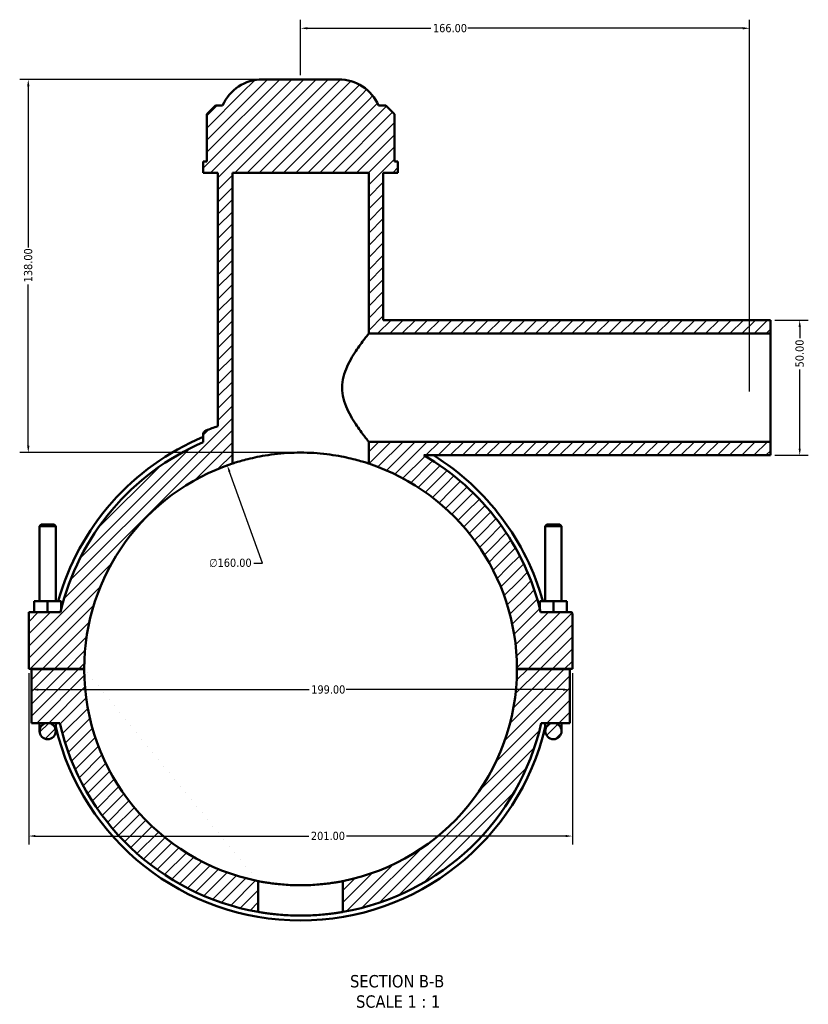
# Model space of a CAD drawing. Header units: millimetres. Extents: x 0 to 898, y -421 to 997.
# Tile 1 of 7: x 273 to 565, y -421 to -57. Entities that reach past the tile are written whole.
import ezdxf

# ---------------------------------------------------------------- set-up
doc = ezdxf.new("R2010")
doc.units = ezdxf.units.MM
for name, color, linetype, lineweight in [('Dimension (ANSI)', 7, 'Continuous', 25), ('Hatch (ANSI)', 7, 'Continuous', 18), ('Symbol (ANSI)', 7, 'Continuous', 25), ('Visible (ANSI)', 7, 'Continuous', 50)]:
    doc.layers.add(name, color=color, linetype=linetype, lineweight=lineweight)
doc.styles.add('Label Text (ANSI)', font='tahoma.ttf')
doc.styles.add('Note Text (ANSI)', font='tahoma.ttf')
doc.dimstyles.new('Default - mm (ANSI)', dxfattribs={"dimtxt": 3.048, "dimasz": 2.5, "dimexe": 3.175, "dimexo": 1.6002, "dimgap": 0.8, "dimtad": 0, "dimtoh": 1, "dimrnd": 1e-08, "dimzin": 4, "dimdsep": 46, "dimtxsty": 'Note Text (ANSI)', "dimcen": 0.09, "dimdle": 10, "dimclrd": 256, "dimclre": 256, "dimclrt": 256, "dimadec": 1, "dimazin": 1, "dimtfac": 1, "dimtofl": 0, "dimtmove": 0, "dimatfit": 3, "dimfxl": 1, "dimtolj": 1, "dimtzin": 4, "dimlwd": -1, "dimlwe": -1, "dimarcsym": 0})

# ---------------------------------------------------------------- blocks, each defined once
blk = doc.blocks.new('*D7')
at = {"layer": 'Defpoints', "color": 0, "transparency": 16777216}
for p in [(350.18, -222.18), (404.38, -372.72)]:
    blk.add_point(p, dxfattribs=at)
at = {"layer": 'Dimension (ANSI)', "transparency": 16777216}
for p, q in [((363.19, -258.3), (351.03, -224.53)), ((359.97, -258.3), (363.19, -258.3))]:
    blk.add_line(p, q, dxfattribs=at)
blk.add_arc((377.28, -297.45), 80, 109.5063, 112.0732, dxfattribs=at)
blk.add_solid([(351.42, -224.39), (350.64, -224.67), (350.18, -222.18)], dxfattribs=at)
at = {"layer": 'Dimension (ANSI)', "color": 230, "true_color": 0xff0080, "transparency": 16777216, "insert": (343.48, -256.66), "char_height": 3.048, "attachment_point": 1, "style": 'Note Text (ANSI)'}
blk.add_mtext('\\A1;∅160.00', dxfattribs=at)
blk = doc.blocks.new('*D9')
at = {"layer": 'Defpoints', "color": 0, "transparency": 16777216}
for p in [(363.17, -79.45), (276.62, -217.45), (377.28, -217.45)]:
    blk.add_point(p, dxfattribs=at)
at = {"layer": 'Dimension (ANSI)', "transparency": 16777216}
for p, q in [((361.57, -79.45), (273.44, -79.45)), ((276.62, -81.95), (276.62, -141.61)), ((276.62, -214.95), (276.62, -155.29)), ((375.68, -217.45), (273.44, -217.45))]:
    blk.add_line(p, q, dxfattribs=at)
for points in [[(276.2, -81.95), (277.03, -81.95), (276.62, -79.45)], [(276.2, -214.95), (277.03, -214.95), (276.62, -217.45)]]:
    blk.add_solid(points, dxfattribs=at)
at = {"layer": 'Dimension (ANSI)', "color": 230, "true_color": 0xff0080, "transparency": 16777216, "insert": (275.02, -154.49), "char_height": 3.048, "attachment_point": 1, "rotation": 90, "style": 'Note Text (ANSI)'}
blk.add_mtext('\\A1;138.00', dxfattribs=at)
blk = doc.blocks.new('*D10')
at = {"layer": 'Defpoints', "color": 0, "transparency": 16777216}
for p in [(551.05, -168.45), (551.05, -218.45), (561.83, -218.45)]:
    blk.add_point(p, dxfattribs=at)
at = {"layer": 'Dimension (ANSI)', "transparency": 16777216}
for p, q in [((552.66, -168.45), (565.01, -168.45)), ((561.83, -170.95), (561.83, -175.15)), ((561.83, -215.95), (561.83, -186.75)), ((552.66, -218.45), (565.01, -218.45))]:
    blk.add_line(p, q, dxfattribs=at)
for points in [[(561.42, -170.95), (562.25, -170.95), (561.83, -168.45)], [(561.42, -215.95), (562.25, -215.95), (561.83, -218.45)]]:
    blk.add_solid(points, dxfattribs=at)
at = {"layer": 'Dimension (ANSI)', "color": 230, "true_color": 0xff0080, "transparency": 16777216, "insert": (560.25, -185.95), "char_height": 3.048, "attachment_point": 1, "rotation": 90, "style": 'Note Text (ANSI)'}
blk.add_mtext('\\A1;50.00', dxfattribs=at)
blk = doc.blocks.new('*D11')
at = {"layer": 'Defpoints', "color": 0, "transparency": 16777216}
for p in [(543.28, -60.54), (377.28, -79.45), (543.28, -196.45)]:
    blk.add_point(p, dxfattribs=at)
at = {"layer": 'Dimension (ANSI)', "transparency": 16777216}
for p, q in [((377.28, -77.85), (377.28, -57.37)), ((543.28, -194.85), (543.28, -57.37)), ((379.78, -60.54), (425.44, -60.54)), ((540.78, -60.54), (439.12, -60.54))]:
    blk.add_line(p, q, dxfattribs=at)
for points in [[(379.78, -60.12), (379.78, -60.96), (377.28, -60.54)], [(540.78, -60.12), (540.78, -60.96), (543.28, -60.54)]]:
    blk.add_solid(points, dxfattribs=at)
at = {"layer": 'Dimension (ANSI)', "color": 230, "true_color": 0xff0080, "transparency": 16777216, "insert": (426.24, -58.95), "char_height": 3.048, "attachment_point": 1, "style": 'Note Text (ANSI)'}
blk.add_mtext('\\A1;166.00', dxfattribs=at)
blk = doc.blocks.new('*D12')
at = {"layer": 'Defpoints', "color": 0, "transparency": 16777216}
for p in [(276.78, -297.4), (477.78, -297.4), (477.78, -359.25)]:
    blk.add_point(p, dxfattribs=at)
at = {"layer": 'Dimension (ANSI)', "transparency": 16777216}
for p, q in [((276.78, -299), (276.78, -362.42)), ((477.78, -299), (477.78, -362.42)), ((279.28, -359.25), (380.32, -359.25)), ((475.28, -359.25), (394.24, -359.25))]:
    blk.add_line(p, q, dxfattribs=at)
for points in [[(279.28, -358.83), (279.28, -359.66), (276.78, -359.25)], [(475.28, -358.83), (475.28, -359.66), (477.78, -359.25)]]:
    blk.add_solid(points, dxfattribs=at)
at = {"layer": 'Dimension (ANSI)', "color": 230, "true_color": 0xff0080, "transparency": 16777216, "insert": (381.12, -357.66), "char_height": 3.048, "attachment_point": 1, "style": 'Note Text (ANSI)'}
blk.add_mtext('\\A1;201.00', dxfattribs=at)
blk = doc.blocks.new('*D13')
at = {"layer": 'Defpoints', "color": 0, "transparency": 16777216}
for p in [(277.78, -305.11), (476.78, -305.11), (476.78, -305.11)]:
    blk.add_point(p, dxfattribs=at)
at = {"layer": 'Dimension (ANSI)', "transparency": 16777216}
for p, q in [((280.28, -305.11), (380.44, -305.11)), ((474.28, -305.11), (394.12, -305.11))]:
    blk.add_line(p, q, dxfattribs=at)
for points in [[(280.28, -304.69), (280.28, -305.53), (277.78, -305.11)], [(474.28, -304.69), (474.28, -305.53), (476.78, -305.11)]]:
    blk.add_solid(points, dxfattribs=at)
at = {"layer": 'Dimension (ANSI)', "color": 230, "true_color": 0xff0080, "transparency": 16777216, "insert": (381.24, -303.52), "char_height": 3.048, "attachment_point": 1, "style": 'Note Text (ANSI)'}
blk.add_mtext('\\A1;199.00', dxfattribs=at)

msp = doc.modelspace()

# ---------------------------------------------------------------- hatches: boundary and pattern name
at = {"layer": 'Hatch (ANSI)'}
h = msp.add_hatch(dxfattribs=at)
h.set_pattern_fill('ANSI31', color=256, scale=25.4, style=0)
h.set_pattern_definition([(45, (0, 0), (-2.245064, 2.245064), [])])
edge = h.paths.add_edge_path()
edge.add_line((551.055, -168.449), (551.055, -173.449))
edge.add_line((551.055, -173.449), (402.481, -173.449))
edge.add_line((402.481, -173.449), (402.481, -113.949))
edge.add_line((402.481, -113.949), (352.081, -113.949))
edge.add_line((352.081, -113.949), (352.081, -221.522))
edge.add_ellipse((377.281, -297.449), major_axis=(-80, 0.05), ratio=1, start_angle=288.39662, end_angle=360)
edge.add_line((297.281, -297.399), (276.781, -297.399))
edge.add_line((276.781, -297.399), (276.781, -276.449))
edge.add_line((276.781, -276.449), (288.532, -276.449))
edge.add_ellipse((377.281, -297.449), major_axis=(-36, 83.794), ratio=1, start_angle=0, end_angle=53.43787, ccw=False)
edge.add_line((341.281, -213.655), (341.281, -210.779))
edge.add_spline(control_points=[(341.281, -210.779), (341.281, -210.57), (341.322, -210.364), (341.48, -209.978), (341.596, -209.803), (341.82, -209.576), (341.906, -209.506), (342.09, -209.384), (342.188, -209.332), (342.291, -209.291)], knot_values=[-0.1913254, -0.1913254, -0.1913254, -0.1913254, -0.1288222, -0.1288222, -0.0663191, -0.0663191, -0.0331596, -0.0331596, 0, 0, 0, 0], degree=3, periodic=0)
edge.add_ellipse((377.281, -297.449), major_axis=(-30.6, 89.776), ratio=1, start_angle=0, end_angle=2.8268, ccw=False)
edge.add_line((346.681, -207.673), (346.681, -113.949))
edge.add_line((346.681, -113.949), (341.281, -113.949))
edge.add_line((341.281, -113.949), (341.281, -109.809))
edge.add_line((341.281, -109.809), (342.599, -109.809))
edge.add_line((342.599, -109.809), (342.599, -92.309))
edge.add_line((342.599, -92.309), (345.799, -89.109))
edge.add_line((345.799, -89.109), (348.481, -89.109))
edge.add_ellipse((363.172, -95.449), major_axis=(0, 16), ratio=1, start_angle=0, end_angle=66.65604, ccw=False)
edge.add_line((363.172, -79.449), (391.391, -79.449))
edge.add_ellipse((391.391, -95.449), major_axis=(14.69, 6.34), ratio=1, start_angle=0, end_angle=66.65604, ccw=False)
edge.add_line((406.081, -89.109), (408.763, -89.109))
edge.add_line((408.763, -89.109), (411.963, -92.309))
edge.add_line((411.963, -92.309), (411.963, -109.809))
edge.add_line((411.963, -109.809), (413.281, -109.809))
edge.add_line((413.281, -109.809), (413.281, -113.949))
edge.add_line((413.281, -113.949), (407.881, -113.949))
edge.add_line((407.881, -113.949), (407.881, -168.449))
edge.add_line((407.881, -168.449), (551.055, -168.449))
edge = h.paths.add_edge_path()
edge.add_line((283.781, -317.449), (288.301, -317.449))
edge.add_ellipse((377.281, -297.449), major_axis=(-88.98, -20), ratio=1, start_angle=0, end_angle=67.43214)
edge.add_line((361.601, -387.291), (361.601, -375.898))
edge.add_ellipse((377.281, -297.449), major_axis=(-15.68, -78.448), ratio=1, start_angle=281.33896, end_angle=360, ccw=False)
edge.add_line((297.281, -297.499), (277.781, -297.499))
edge.add_line((277.781, -297.499), (277.781, -317.449))
edge.add_line((277.781, -317.449), (283.781, -317.449))
edge = h.paths.add_edge_path()
edge.add_line((551.055, -213.449), (551.055, -218.449))
edge.add_line((551.055, -218.449), (422.849, -218.449))
edge.add_ellipse((377.281, -297.449), major_axis=(88.749, 21), ratio=1, start_angle=0, end_angle=46.71067, ccw=False)
edge.add_line((466.031, -276.449), (477.281, -276.449))
edge.add_ellipse((477.281, -276.949), major_axis=(0.5, 0), ratio=1, start_angle=0, end_angle=90, ccw=False)
edge.add_line((477.781, -276.949), (477.781, -297.399))
edge.add_line((477.781, -297.399), (457.281, -297.399))
edge.add_ellipse((377.281, -297.449), major_axis=(25.2, 75.927), ratio=1, start_angle=288.39662, end_angle=360)
edge.add_line((402.481, -221.522), (402.481, -213.449))
edge.add_line((402.481, -213.449), (551.055, -213.449))
edge = h.paths.add_edge_path()
edge.add_line((476.781, -297.499), (457.281, -297.499))
edge.add_ellipse((377.281, -297.449), major_axis=(80, -0.05), ratio=1, start_angle=281.33896, end_angle=360, ccw=False)
edge.add_line((392.961, -375.898), (392.961, -387.291))
edge.add_ellipse((377.281, -297.449), major_axis=(15.68, -89.842), ratio=1, start_angle=0, end_angle=67.43214)
edge.add_line((466.261, -317.449), (470.781, -317.449))
edge.add_line((470.781, -317.449), (476.781, -317.449))
edge.add_line((476.781, -317.449), (476.781, -297.499))
edge = h.paths.add_edge_path()
edge.add_ellipse((283.781, -320.449), major_axis=(3, 0), ratio=1, start_angle=0, end_angle=360)
edge = h.paths.add_edge_path()
edge.add_ellipse((470.781, -320.449), major_axis=(3, 0), ratio=1, start_angle=0, end_angle=360)

# ---------------------------------------------------------------- linework, layer by layer
at = {"layer": 'Visible (ANSI)'}
for p, q in [((391.391, -79.449), (363.172, -79.449)), ((345.799, -89.109), (342.599, -92.309)), ((348.481, -89.109), (345.799, -89.109)), ((408.763, -89.109), (406.081, -89.109)), ((411.963, -92.309), (408.763, -89.109)), ((342.599, -92.309), (342.599, -109.809)), ((411.963, -109.809), (411.963, -92.309)), ((342.599, -109.809), (341.281, -109.809)), ((341.281, -109.809), (341.281, -113.949)), ((413.281, -109.809), (411.963, -109.809)), ((413.281, -113.949), (413.281, -109.809)), ((341.281, -113.949), (346.681, -113.949)), ((346.681, -113.949), (346.681, -207.673)), ((352.081, -221.522), (352.081, -113.949)), ((352.081, -113.949), (402.481, -113.949)), ((402.481, -113.949), (402.481, -173.449)), ((407.881, -168.449), (407.881, -113.949)), ((407.881, -113.949), (413.281, -113.949)), ((551.055, -168.449), (407.881, -168.449)), ((551.055, -168.449), (551.055, -173.449)), ((402.481, -173.449), (551.055, -173.449)), ((551.055, -173.449), (551.055, -213.449)), ((341.281, -210.779), (341.281, -213.655)), ((551.055, -213.449), (402.481, -213.449)), ((402.481, -213.449), (402.481, -221.522)), ((551.055, -213.449), (551.055, -218.449)), ((422.849, -218.449), (551.055, -218.449)), ((281.381, -244.066), (280.781, -244.666)), ((280.781, -244.666), (286.781, -244.666)), ((280.781, -244.666), (280.781, -272.449)), ((286.181, -244.066), (281.381, -244.066)), ((286.181, -244.066), (286.781, -244.666)), ((286.781, -244.666), (286.781, -272.449)), ((468.381, -244.066), (467.781, -244.666)), ((473.781, -244.666), (467.781, -244.666)), ((467.781, -272.449), (467.781, -244.666)), ((468.381, -244.066), (473.181, -244.066)), ((473.181, -244.066), (473.781, -244.666)), ((473.781, -272.449), (473.781, -244.666)), ((283.781, -272.449), (278.781, -272.449)), ((278.781, -276.449), (278.781, -272.449)), ((283.781, -276.449), (283.781, -272.449)), ((288.781, -272.449), (283.781, -272.449)), ((288.781, -275.422), (288.781, -272.449)), ((465.781, -272.449), (470.781, -272.449)), ((465.781, -275.422), (465.781, -272.449)), ((470.781, -272.449), (475.781, -272.449)), ((470.781, -276.449), (470.781, -272.449)), ((475.781, -276.449), (475.781, -272.449)), ((288.532, -276.449), (276.781, -276.449)), ((276.781, -276.449), (276.781, -297.399)), ((477.281, -276.449), (466.031, -276.449)), ((477.781, -297.399), (477.781, -276.949)), ((276.781, -297.399), (297.281, -297.399)), ((297.281, -297.499), (277.781, -297.499)), ((277.781, -297.499), (277.781, -317.449)), ((280.781, -297.399), (280.781, -297.499)), ((286.781, -297.399), (286.781, -297.499)), ((457.281, -297.399), (477.781, -297.399)), ((476.781, -297.499), (457.281, -297.499)), ((467.781, -297.499), (467.781, -297.399)), ((473.781, -297.499), (473.781, -297.399)), ((476.781, -317.449), (476.781, -297.499)), ((277.781, -317.449), (283.781, -317.449)), ((280.781, -317.449), (280.781, -320.449)), ((283.781, -317.449), (288.301, -317.449)), ((286.781, -320.449), (286.781, -317.449)), ((466.261, -317.449), (470.781, -317.449)), ((467.781, -317.449), (467.781, -320.449)), ((470.781, -317.449), (476.781, -317.449)), ((473.781, -320.449), (473.781, -317.449)), ((361.601, -387.291), (361.601, -375.898)), ((392.961, -375.898), (392.961, -387.291))]:
    msp.add_line(p, q, dxfattribs=at)
for centre in [(283.781, -320.449), (470.781, -320.449)]:
    msp.add_circle(centre, 3, dxfattribs=at)
for centre, radius, start, end in [((363.172, -95.449), 16, 90, 156.65604), ((391.391, -95.449), 16, 23.34396, 90), ((377.281, -297.449), 94.848, 108.82153, 111.64833), ((377.281, -297.449), 93.024, 112.76777, 164.41023), ((377.281, -297.449), 91.2, 113.24956, 166.68743), ((377.281, -297.449), 91.2, 13.31257, 60.02323), ((377.281, -297.449), 93.024, 15.58977, 58.12945), ((377.281, -297.449), 80, 108.36081, 179.96419), ((377.281, -297.449), 80, 0.03581, 71.63919), ((477.281, -276.949), 0.5, 0, 90), ((377.281, -297.449), 80, 180.03581, 258.69685), ((377.281, -297.449), 80, 281.30315, 359.96419), ((377.281, -297.449), 93.024, 193.3774, 346.6226), ((377.281, -297.449), 91.2, 192.66782, 260.09996), ((377.281, -297.449), 91.2, 279.90004, 347.33218)]:
    msp.add_arc(centre, radius, start, end, dxfattribs=at)
for points, knots in [([(402.481, -173.449), (402.481, -173.449), (402.375, -173.583), (401.95, -174.122), (401.632, -174.527), (400.83, -175.571), (400.346, -176.211), (399.286, -177.657), (398.711, -178.464), (397.549, -180.177), (396.916, -181.152), (395.663, -183.273), (395.042, -184.417), (393.944, -186.833), (393.467, -188.105), (392.8, -190.731), (392.612, -192.086), (392.612, -193.449)], [9.6730472, 9.6730472, 9.6730472, 9.6730472, 10.0700404, 10.0700404, 10.4670335, 10.4670335, 10.8640267, 10.8640267, 11.2610198, 11.2610198, 11.6701139, 11.6701139, 12.079208, 12.079208, 12.4883022, 12.4883022, 12.8973963, 12.8973963, 12.8973963, 12.8973963]), ([(392.612, -193.449), (392.612, -194.813), (392.8, -196.168), (393.467, -198.794), (393.944, -200.066), (395.042, -202.481), (395.663, -203.626), (396.916, -205.747), (397.549, -206.722), (398.711, -208.435), (399.286, -209.242), (400.346, -210.688), (400.83, -211.328), (401.632, -212.372), (401.95, -212.777), (402.375, -213.316), (402.481, -213.449), (402.481, -213.449)], [0, 0, 0, 0, 0.4090941, 0.4090941, 0.8181882, 0.8181882, 1.2272823, 1.2272823, 1.6363765, 1.6363765, 2.0333696, 2.0333696, 2.4303628, 2.4303628, 2.8273559, 2.8273559, 3.2243491, 3.2243491, 3.2243491, 3.2243491]), ([(342.291, -209.291), (342.188, -209.332), (342.09, -209.384), (341.906, -209.506), (341.82, -209.576), (341.596, -209.803), (341.48, -209.978), (341.322, -210.364), (341.281, -210.57), (341.281, -210.779)], [-0.19132536, -0.19132536, -0.19132536, -0.19132536, -0.1581658, -0.1581658, -0.12500623, -0.12500623, -0.06250312, -0.06250312, 0, 0, 0, 0]), ([(402.481, -221.522), (402.481, -221.522), (402.328, -221.47), (401.684, -221.261), (401.195, -221.104), (399.906, -220.712), (399.105, -220.478), (397.259, -219.978), (396.213, -219.713), (393.988, -219.205), (392.731, -218.943), (389.989, -218.453), (388.506, -218.225), (385.404, -217.848), (383.784, -217.697), (380.519, -217.498), (378.875, -217.449), (375.688, -217.449), (374.043, -217.498), (370.778, -217.697), (369.158, -217.848), (366.057, -218.225), (364.573, -218.453), (361.832, -218.943), (360.575, -219.205), (358.349, -219.713), (357.304, -219.978), (355.457, -220.478), (354.656, -220.712), (353.367, -221.104), (352.878, -221.261), (352.235, -221.47), (352.081, -221.522), (352.081, -221.522)], [7.6505991, 7.6505991, 7.6505991, 7.6505991, 8.1288489, 8.1288489, 8.6070988, 8.6070988, 9.0853486, 9.0853486, 9.5635984, 9.5635984, 10.0416735, 10.0416735, 10.5197485, 10.5197485, 10.9978236, 10.9978236, 11.4758986, 11.4758986, 11.9539737, 11.9539737, 12.4320487, 12.4320487, 12.9101238, 12.9101238, 13.3881988, 13.3881988, 13.8664487, 13.8664487, 14.3446985, 14.3446985, 14.8229483, 14.8229483, 15.3011982, 15.3011982, 15.3011982, 15.3011982]), ([(361.601, -375.898), (361.601, -375.898), (361.696, -375.917), (362.094, -375.995), (362.397, -376.054), (363.198, -376.201), (363.696, -376.29), (364.847, -376.479), (365.499, -376.58), (366.888, -376.775), (367.673, -376.875), (369.383, -377.063), (370.308, -377.151), (372.239, -377.296), (373.247, -377.354), (375.274, -377.431), (376.294, -377.449), (378.268, -377.449), (379.288, -377.431), (381.316, -377.354), (382.323, -377.296), (384.254, -377.151), (385.179, -377.063), (386.889, -376.875), (387.674, -376.775), (389.063, -376.58), (389.716, -376.479), (390.866, -376.29), (391.364, -376.201), (392.165, -376.054), (392.468, -375.995), (392.866, -375.917), (392.961, -375.898), (392.961, -375.898)], [4.7383751, 4.7383751, 4.7383751, 4.7383751, 5.0345312, 5.0345312, 5.3306873, 5.3306873, 5.6268434, 5.6268434, 5.9229994, 5.9229994, 6.2191402, 6.2191402, 6.515281, 6.515281, 6.8114218, 6.8114218, 7.1075626, 7.1075626, 7.4037035, 7.4037035, 7.6998443, 7.6998443, 7.9959851, 7.9959851, 8.2921259, 8.2921259, 8.5882819, 8.5882819, 8.884438, 8.884438, 9.1805941, 9.1805941, 9.4767502, 9.4767502, 9.4767502, 9.4767502]), ([(392.961, -387.291), (392.961, -387.291), (392.867, -387.308), (392.469, -387.376), (392.166, -387.427), (391.365, -387.556), (390.867, -387.634), (389.716, -387.8), (389.064, -387.888), (387.674, -388.058), (386.888, -388.146), (385.178, -388.311), (384.253, -388.388), (382.322, -388.515), (381.314, -388.566), (379.287, -388.633), (378.268, -388.649), (376.295, -388.649), (375.275, -388.633), (373.248, -388.566), (372.241, -388.515), (370.31, -388.388), (369.385, -388.311), (367.674, -388.146), (366.889, -388.058), (365.499, -387.888), (364.846, -387.8), (363.696, -387.634), (363.197, -387.556), (362.397, -387.427), (362.094, -387.376), (361.696, -387.308), (361.601, -387.291), (361.601, -387.291)], [0, 0, 0, 0, 0.2959597, 0.2959597, 0.5919194, 0.5919194, 0.8878791, 0.8878791, 1.1838389, 1.1838389, 1.4797896, 1.4797896, 1.7757403, 1.7757403, 2.0716911, 2.0716911, 2.3676418, 2.3676418, 2.6635926, 2.6635926, 2.9595433, 2.9595433, 3.2554941, 3.2554941, 3.5514448, 3.5514448, 3.8474045, 3.8474045, 4.1433642, 4.1433642, 4.439324, 4.439324, 4.7352837, 4.7352837, 4.7352837, 4.7352837])]:
    msp.add_open_spline(points, degree=3, knots=knots, dxfattribs=at)

# ---------------------------------------------------------------- texts
at = {"layer": 'Symbol (ANSI)', "char_height": 4.572, "attachment_point": 7, "style": 'Label Text (ANSI)'}
for s, insert in [('SECTION B-B', (395.59, -415.306)), ('SCALE 1 : 1', (397.813, -422.819))]:
    msp.add_mtext(s, dxfattribs=dict(at, insert=insert))

# ---------------------------------------------------------------- dimensions: what is measured, and where the dimension line sits
at = {"layer": 'Dimension (ANSI)'}
for base, p1, p2, angle, override, picture, middle in [((543.281, -60.54), (377.281, -79.449), (543.281, -196.449), 180, {"dimtoh": 0, "dimdec": 2, "dimtp": 0, "dimtm": 0, "dimtdec": 2, "dimatfit": 1}, '*D11', (432.281, -60.54)), ((276.616, -217.45), (363.172, -79.449), (377.281, -217.45), 90, {"dimtoh": 0, "dimdec": 2, "dimtp": 0, "dimtm": 0, "dimtdec": 2, "dimatfit": 1}, '*D9', (276.616, -148.45)), ((561.835, -218.449), (551.055, -168.449), (551.055, -218.449), 90, {"dimtoh": 0, "dimdec": 2, "dimtp": 0, "dimtm": 0, "dimtdec": 2, "dimatfit": 1}, '*D10', (561.835, -180.949)), ((477.781, -359.247), (276.781, -297.399), (477.781, -297.399), 180, {"dimtoh": 0, "dimdec": 2, "dimtp": 0, "dimtm": 0, "dimtdec": 2, "dimatfit": 1}, '*D12', (387.281, -359.247)), ((476.781, -305.11), (277.781, -305.11), (476.781, -305.11), 180, {"dimtoh": 0, "dimdec": 2, "dimse1": 1, "dimse2": 1, "dimtp": 0, "dimtm": 0, "dimtdec": 2, "dimatfit": 1}, '*D13', (387.281, -305.11))]:
    dim = msp.add_linear_dim(base=base, p1=p1, p2=p2, angle=angle, dimstyle='Default - mm (ANSI)', override=override, dxfattribs=at)
    dim.commit()
    dim.dimension.update_dxf_attribs({"geometry": picture, "text_midpoint": middle, "dimtype": 160})
dim = msp.add_diameter_dim_2p(p1=(404.38, -372.725), p2=(350.182, -222.179), dimstyle='Default - mm (ANSI)', override={"dimtih": 1, "dimdec": 2, "dimlfac": 0.999971, "dimtp": 0, "dimtm": 0, "dimtdec": 2}, dxfattribs=at)
dim.commit()
dim.dimension.update_dxf_attribs({"geometry": '*D7', "text_midpoint": (351.326, -258.301), "dimtype": 163})

doc.saveas('drawing.dxf')
